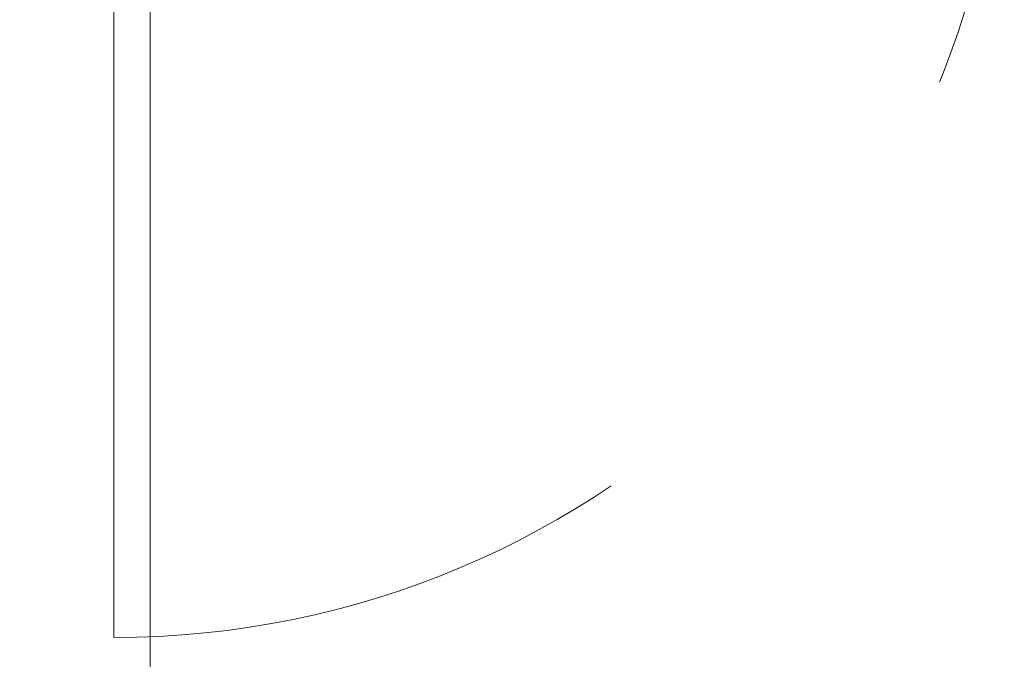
# Model space of a CAD drawing. Header units: centimetres. Extents: x -1631 to 1829, y -257 to 3158.
# Tile 89 of 129: x 336 to 392, y 1611 to 1648. Entities that reach past the tile are written whole.
import ezdxf

# ---------------------------------------------------------------- set-up
doc = ezdxf.new("R2010")
doc.units = ezdxf.units.CM
doc.linetypes.add('Dash', pattern=[60, 30, -30])
for name, color, linetype, lineweight in [('A-DETL', 90, 'Continuous', 9), ('A-DOOR', 31, 'Continuous', 13), ('A-DOOR-HDLN', 31, 'Dash', 9), ('A-WALL-IDEN', 211, 'Continuous', 13)]:
    doc.layers.add(name, color=color, linetype=linetype, lineweight=lineweight)

# ---------------------------------------------------------------- blocks, each defined once
blk = doc.blocks.new('Schueco_FWS_ADS-75-SimplySmart_inw_Family-02 - FWS SI insert unit 90-2368395-6_piętro IV __13_80 m_ - stan projektowany')
at = {"layer": 'A-DOOR'}
blk.add_line((72.3, 58.25), (72.3, 7.6), dxfattribs=at)
at = {"layer": 'A-DOOR-HDLN'}
blk.add_arc((72.3, 7.6), 50.65, 90, 180, dxfattribs=at)

msp = doc.modelspace()

# ---------------------------------------------------------------- linework, layer by layer
at = {"layer": 'A-DETL', "linetype": 'Dash', "lineweight": 25}
msp.add_open_spline([(-555.623, 1472.575), (-478.908, 1472.575), (-476.079, 1472.575), (-439.123, 1472.575), (-439.123, 1435.619), (-439.123, 1432.79), (-439.123, 1329.11), (-439.123, 1326.281), (-439.123, 1289.326), (-402.167, 1289.326), (-399.339, 1289.326), (54.377, 1289.326), (347.204, 1289.326), (391.666, 1289.326), (418.55, 1316.21), (413.877, 1393.928), (413.877, 1663.126)], degree=3, knots=[0, 0, 0, 0, 1.274059, 2.1133, 2.95254, 4.521491, 5.717221, 7.286172, 8.125412, 8.964652, 14.361634, 22.556861, 31.207392, 35.311818, 37.065318, 41.276562, 41.276562, 41.276562, 41.276562], dxfattribs=at)
at = {"layer": 'A-WALL-IDEN'}
msp.add_line((343.644, 1670.726), (343.644, 1605.153), dxfattribs=at)

# ---------------------------------------------------------------- block references
at = {"layer": 'A-DOOR', "rotation": 180}
msp.add_blockref('Schueco_FWS_ADS-75-SimplySmart_inw_Family-02 - FWS SI insert unit 90-2368395-6_piętro IV __13_80 m_ - stan projektowany', (413.877, 1670.726), dxfattribs=at)

doc.saveas('drawing.dxf')
